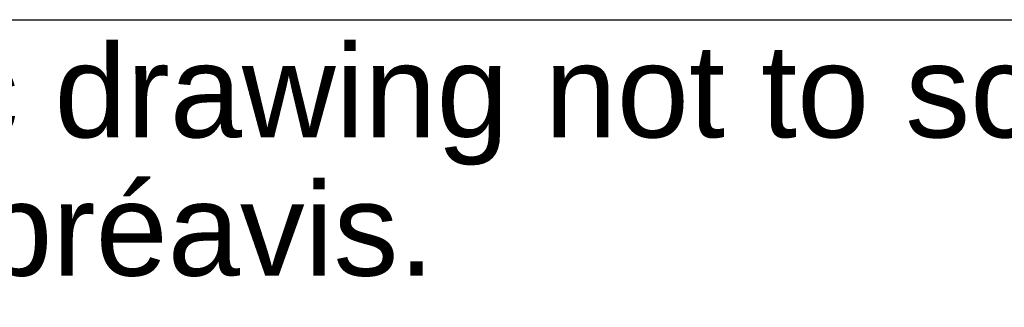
# Model space of a CAD drawing. Header units: inches. Extents: x 0 to 80.9, y 0 to 59.8.
# Tile 7 of 11: x 73.1 to 76.8, y 7 to 8. Entities that reach past the tile are written whole.
import ezdxf

# ---------------------------------------------------------------- set-up
doc = ezdxf.new("R2010")
doc.units = ezdxf.units.IN
doc.header["$MEASUREMENT"] = 0
doc.layers.add('Default', color=7, linetype='Continuous')

# ---------------------------------------------------------------- blocks, each defined once
blk = doc.blocks.new('Block13')
at = {"layer": 'Default', "color": 7, "linetype": 'Continuous'}
blk.add_line((0, 1.6479), (3.51548, 1.6479), dxfattribs=at)
at = {"layer": 'Default', "char_height": 0.07, "attachment_point": 1}
for s, insert, width in [('{\\fArial|b0||i0||c0|p34;\\C7;\\H7.e-002;\\W1.;\\T1.;Data subject to change without notice. Isometric drawing not to scale.}', (0.02984, 1.6292), 3.4863909), ('{\\fArial|b0||i0||c0|p34;\\C7;\\H7.e-002;\\W1.;\\T1.;Les données sont sujettes à changement sans préavis.}', (0.03339, 1.52502), 3.235631)]:
    blk.add_mtext(s, dxfattribs=dict(at, insert=insert, width=width))
blk = doc.blocks.new('Block11')
at = {"layer": 'Default', "color": 7}
blk.add_blockref('Block13', (0, 0), dxfattribs=at)
blk = doc.blocks.new('Block10')
at = {"layer": 'Default', "color": 7}
blk.add_blockref('Block11', (0, 0), dxfattribs=at)
blk = doc.blocks.new('Block2')
at = {"layer": 'Default', "color": 7, "xscale": 15, "yscale": 15, "zscale": 15}
blk.add_blockref('Block10', (-52.744, 0), dxfattribs=at)
blk = doc.blocks.new('Block222')
at = {"layer": 'Default', "color": 7}
blk.add_blockref('Block2', (106.578, -49.503), dxfattribs=at)

msp = doc.modelspace()

# ---------------------------------------------------------------- block references
at = {"layer": 'Default', "color": 7, "xscale": 0.325, "yscale": 0.325, "zscale": 0.325}
msp.add_blockref('Block222', (45.3678, 16.0888), dxfattribs=at)

doc.saveas('drawing.dxf')
